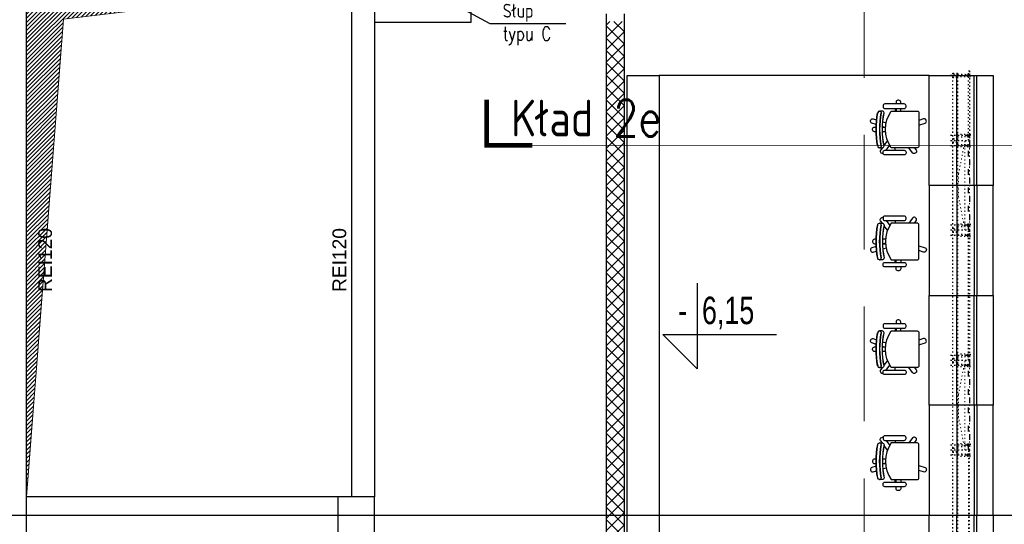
# Model space of a CAD drawing. Header units: centimetres. Extents: x -228435 to 56419, y -89367 to 477256.
# Tile 16 of 53: x -62815 to -52060, y 22900 to 28410. Entities that reach past the tile are written whole.
import ezdxf

# ---------------------------------------------------------------- set-up
doc = ezdxf.new("R2010")
doc.units = ezdxf.units.CM
doc.header["$LTSCALE"] = 50
for name, pattern in [('Balustrady$0$DASHED', [0.75, 0.5, -0.25]), ('CADVENT_HIDDEN', [0.8, 0.25, -0.55]), ('DASHDOT2', [12.7, 6.35, -3.175, 0, -3.175]), ('Kondygnacja -1$0$HIDDEN2', [4.7625, 3.175, -1.5875]), ('Osie rzutów$0$DASHDOT2', [12.7, 6.35, -3.175, 0, -3.175])]:
    doc.linetypes.add(name, pattern=pattern)
doc.layers.get('0').update_dxf_attribs({"color": 8})
for name, color, linetype in [('ARCH - OŚKI KONSTRUKCJI STALOWEJ', 8, 'DASHDOT2'), ('ARCH_KONSTRUKCJA', 8, 'Continuous'), ('ARCH_STOLARKA', 8, 'Continuous'), ('ARCH_SZKŁO', 8, 'Continuous'), ('ARCH_WIDOK_KONSTRUKCJA', 8, 'Continuous'), ('Kondygnacja -1$0$ARCH_INFO_KOTY_WYSOKOŚCIOWE_IST', 8, 'Continuous'), ('Kondygnacja -1$0$ARCH_INFO_KŁADY ŚCIAN', 8, 'Kondygnacja -1$0$HIDDEN2'), ('Kondygnacja -1$0$ARCH_INFO_ODPORNOŚĆ OGNIOWA', 8, 'Continuous'), ('Kondygnacja -1$0$ARCH_INFO_OPISY', 8, 'Continuous'), ('Kondygnacja -1$0$ARCH_MUROWANE', 8, 'Continuous'), ('Kondygnacja -1$0$ARCH_MUROWANE_IST', 8, 'Continuous'), ('Kondygnacja -1$0$ARCH_OKŁADZINA', 8, 'Continuous'), ('Kondygnacja -1$0$ARCH_WIDOK_IST', 8, 'Continuous'), ('Kondygnacja -1$0$ARCH_WYPOSAŻENIE_INNE', 8, 'Continuous'), ('Kondygnacja -1$0$ARCH_ŻELBET_IST', 8, 'Continuous'), ('Osie rzutów$0$ARCH_INFO_OSIE_IST', 8, 'Osie rzutów$0$DASHDOT2'), ('xrefs', 8, 'Continuous')]:
    doc.layers.add(name, color=color, linetype=linetype)
doc.layers.add('ARCH_WIDOK', color=8, linetype='Continuous', lineweight=13)
doc.layers.add('Kondygnacja -1$0$ARCH_WIDOK', color=8, linetype='Continuous', lineweight=13)
doc.styles.add('Kondygnacja -1$0$Arial', font='ARIAL.TTF')
doc.styles.add('Kondygnacja -1$0$Dimensions', font='ARIAL.TTF', dxfattribs={"width": 0.7})
doc.styles.add('Kondygnacja -1$0$ROMANS-50-CM', font='romans.shx', dxfattribs={"width": 0.8, "height": 10})
doc.styles.add('Kondygnacja -1$0$Standard', font='txt')
doc.dimstyles.new('Kondygnacja -1$0$ISO-25', dxfattribs={"dimtxt": 2.5, "dimasz": 2.5, "dimexe": 1.25, "dimexo": 0.625, "dimtad": 1, "dimtxsty": 'Kondygnacja -1$0$Standard', "dimcen": 2.5, "dimadec": 0, "dimazin": 0, "dimtfac": 1, "dimtmove": 0, "dimatfit": 3, "dimfxl": 0, "dimarcsym": 0})

# ---------------------------------------------------------------- blocks, each defined once
blk = doc.blocks.new('Kondygnacja -1$0$_Dot')
at = {"color": 0, "linetype": 'ByBlock', "lineweight": -2}
blk.add_line((-0.5, 0), (-1, 0), dxfattribs=at)
at = {"color": 0, "linetype": 'ByBlock', "const_width": 0.5}
blk.add_lwpolyline([(-0.25, 0, 1), (0.25, 0, 1)], format="xyb", close=True, dxfattribs=at)
blk = doc.blocks.new('Kondygnacja -1$0$Linie kładów ścian')
at = {"layer": 'Kondygnacja -1$0$ARCH_INFO_KŁADY ŚCIAN', "linetype": 'Continuous', "const_width": 5}
blk.add_lwpolyline([(6342.6, 7253.8), (6342.6, 7203.8), (6392.6, 7203.8)], dxfattribs=at)
at = {"layer": 'Kondygnacja -1$0$ARCH_INFO_KŁADY ŚCIAN', "ltscale": 10, "const_width": 1}
blk.add_lwpolyline([(6392.6, 7203.8), (8590.9, 7203.8)], dxfattribs=at)
at = {"layer": 'Kondygnacja -1$0$ARCH_INFO_KŁADY ŚCIAN', "insert": (6369.2, 7253.6), "char_height": 40, "width": 626.533, "attachment_point": 1, "style": 'Kondygnacja -1$0$ROMANS-50-CM'}
blk.add_mtext('Kład 2e', dxfattribs=at)
blk = doc.blocks.new('Kondygnacja -1$0$krzesło obrotowe')
at = {"ltscale": 2}
for p, q in [((3.6, 22.8), (3.6, 20)), ((3.6, -22.8), (3.6, -20))]:
    blk.add_line(p, q, dxfattribs=at)
for points in [[(-6.4, 27.8), (14.7, 27.8, -0.414214), (16.7, 25.8), (16.7, 24.8, -0.414214), (14.7, 22.8), (-6.4, 22.8, -0.414214), (-8.4, 24.8), (-8.4, 25.8, -0.414214)], [(-20.4, -20), (7.7, -20, 0.321296), (7.7, 20), (-20.4, 20, 0.414214), (-22.4, 18), (-22.4, -18, 0.414214), (-20.4, -20)], [(-6.4, -27.8), (14.7, -27.8, 0.414214), (16.7, -25.8), (16.7, -24.8, 0.414214), (14.7, -22.8), (-6.4, -22.8, 0.414214), (-8.4, -24.8), (-8.4, -25.8, 0.414214)]]:
    blk.add_lwpolyline(points, format="xyb", close=True, dxfattribs=at)
for points in [[(-2.5, 27.8), (-2.5, 29.9, -0.414214), (-0.5, 31.9), (0.5, 31.9, -0.414214), (2.5, 29.9), (2.5, 27.8)], [(-22.4, 4.6), (-29.2, 6.8, -0.414214), (-30.5, 9.3), (-30.2, 10.3, -0.414214), (-27.6, 11.6), (-22.4, 9.9)], [(17.7, 20), (20.7, 20, -0.333258), (22.6, 18.6, -0.0984), (22.6, -18.5, -0.339495), (20.7, -20), (17.7, -20, -0.414214), (15.7, -18, 0.097222), (15.7, 18, -0.414214), (17.7, 20, -0.982092)], [(20.7, 20, 0.414214), (18.7, 18, -0.097222), (18.7, -18, 0.414214), (20.7, -20, -1.018234)], [(24.3, 5.3), (29.1, 6.8, 0.414214), (30.4, 9.3), (30.1, 10.3, 0.414214), (27.6, 11.6), (23.9, 10.4)], [(24.4, -2.5), (26.1, -2.5, 0.414214), (28.1, -0.5), (28.1, 0.5, 0.414214), (26.1, 2.5), (24.4, 2.5)], [(-17.6, -20), (-19.5, -22.7, 0.414214), (-19.1, -25.5), (-18.3, -26.1, 0.414214), (-15.5, -25.6), (-11.4, -20)], [(17.5, -20), (19.5, -22.7, -0.414214), (19.1, -25.5), (18.2, -26.1, -0.218948), (16.6, -26.4)]]:
    blk.add_lwpolyline(points, format="xyb", dxfattribs=at)
for points in [[(-2.5, 20), (-2.5, 22.8)], [(2.5, 22.8), (2.5, 20)], [(17.1, 8.2), (13.4, 7)], [(17.4, 2.5), (14, 2.5)], [(14.1, 1.9), (17.4, 3)], [(14, -2.5), (17.4, -2.5)], [(13.4, -22.8), (9.4, -17.3)], [(11.9, -12.2), (15.8, -17.6)]]:
    blk.add_lwpolyline(points, dxfattribs=at)
for centre in [(-76, 0), (-73, 0), (-69, 0)]:
    blk.add_arc(centre, 93.4, 348.8941, 11.1059, dxfattribs=at)
blk = doc.blocks.new('stanawisko rejestr')
at = {"layer": 'Kondygnacja -1$0$ARCH_WYPOSAŻENIE_INNE'}
for points in [[(-70, 120), (0, 120), (0, 0), (-70, 0), (-70, 120)], [(-40, 0), (-40, 120)], [(-21, 0), (-21, 120)], [(-18, 0), (-18, 120)], [(-70, -120), (0, -120), (0, 0), (-70, 0), (-70, -120)], [(-40, 0), (-40, -120)], [(-21, 0), (-21, -120)], [(-18, 0), (-18, -120)]]:
    blk.add_lwpolyline(points, dxfattribs=at)
at = {"layer": 'Kondygnacja -1$0$ARCH_WYPOSAŻENIE_INNE', "xscale": -1}
blk.add_blockref('Kondygnacja -1$0$krzesło obrotowe', (-103.7, 61.2), dxfattribs=at)
at = {"layer": 'Kondygnacja -1$0$ARCH_WYPOSAŻENIE_INNE', "rotation": 180}
blk.add_blockref('Kondygnacja -1$0$krzesło obrotowe', (-103.7, -61.2), dxfattribs=at)
blk = doc.blocks.new('Osie rzutów')
at = {"layer": 'Osie rzutów$0$ARCH_INFO_OSIE_IST', "ltscale": 10}
for p, q in [((6200, 12510), (6200, 4800)), ((6200, 12510), (6200, 4571.18)), ((6260, 12510), (6260, 4623.26)), ((6860, 12510), (6860, 4623.26)), ((4436.04, 6800), (15156.54, 6800))]:
    blk.add_line(p, q, dxfattribs=at)

msp = doc.modelspace()

# ---------------------------------------------------------------- hatches: boundary and pattern name
at = {"layer": 'Kondygnacja -1$0$ARCH_MUROWANE', "linetype": 'Continuous', "lineweight": -3}
h = msp.add_hatch(dxfattribs=at)
h.set_pattern_fill('ANSI37', color=256, scale=30, style=0)
h.set_pattern_definition([(45, (-121140, -45000), (-67.35192, 67.35192), []), (135, (-121140, -45000), (-67.35192, -67.35192), [])])
h.paths.add_polyline_path([(-56410, 17608), (-56210, 17608), (-56210, 28392), (-56410, 28392)], flags=0)
at = {"layer": 'Kondygnacja -1$0$ARCH_WIDOK'}
h = msp.add_hatch(dxfattribs=at)
h.set_pattern_fill('ANSI31', color=256, scale=10, angle=-180, style=0)
h.set_pattern_definition([(225, (-121140, -39000), (22.45064, -22.45064), [])])
h.paths.add_polyline_path([(-62740, 23200), (-62740, 28800), (-59140, 28800), (-62335.997, 28415.735)])

# ---------------------------------------------------------------- linework, layer by layer
at = {"linetype": 'Balustrady$0$DASHED', "lineweight": 20, "ltscale": 50}
msp.add_lwpolyline([(-53592.361, 52511.04), (-51070.214, 52511.04), (-51070.214, 5276.801), (-53592.361, 5276.801)], close=True, dxfattribs=at)
at = {"layer": 'ARCH - OŚKI KONSTRUKCJI STALOWEJ', "linetype": 'CADVENT_HIDDEN'}
for p, q in [((-52434, 27800, 0), (-52646.884, 27800, 0)), ((-52434, 27144, 0), (-52646.884, 27144, 0)), ((-52434, 27089, 0), (-52646.884, 27089, 0)), ((-52434, 27034, 0), (-52646.884, 27034, 0)), ((-52434, 26165, 0), (-52646.884, 26165, 0)), ((-52434, 26110, 0), (-52646.884, 26110, 0)), ((-52434, 26055, 0), (-52646.884, 26055, 0)), ((-52434, 24744, 0), (-52646.884, 24744, 0)), ((-52434, 24689, 0), (-52646.884, 24689, 0)), ((-52434, 24634, 0), (-52646.884, 24634, 0)), ((-52434, 23765, 0), (-52646.884, 23765, 0)), ((-52434, 23710, 0), (-52646.884, 23710, 0)), ((-52434, 23655, 0), (-52646.884, 23655, 0))]:
    msp.add_line(p, q, dxfattribs=at)
at = {"layer": 'ARCH_KONSTRUKCJA', "linetype": 'CADVENT_HIDDEN', "elevation": 0}
for points in [[(-52622.2, 27825), (-52572.2, 27825), (-52572.2, 27775), (-52622.2, 27775)], [(-52617.2, 27820), (-52577.2, 27820), (-52577.2, 27780), (-52617.2, 27780)], [(-52622.2, 27114), (-52572.2, 27114), (-52572.2, 27064), (-52622.2, 27064)], [(-52622.2, 27114), (-52572.2, 27114), (-52572.2, 27064), (-52622.2, 27064)], [(-52617.2, 27109), (-52577.2, 27109), (-52577.2, 27069), (-52617.2, 27069)], [(-52617.2, 27109), (-52577.2, 27109), (-52577.2, 27069), (-52617.2, 27069)], [(-52622.2, 26135), (-52572.2, 26135), (-52572.2, 26085), (-52622.2, 26085)], [(-52622.2, 26135), (-52572.2, 26135), (-52572.2, 26085), (-52622.2, 26085)], [(-52617.2, 26130), (-52577.2, 26130), (-52577.2, 26090), (-52617.2, 26090)], [(-52617.2, 26130), (-52577.2, 26130), (-52577.2, 26090), (-52617.2, 26090)], [(-52622.2, 24714), (-52572.2, 24714), (-52572.2, 24664), (-52622.2, 24664)], [(-52622.2, 24714), (-52572.2, 24714), (-52572.2, 24664), (-52622.2, 24664)], [(-52617.2, 24709), (-52577.2, 24709), (-52577.2, 24669), (-52617.2, 24669)], [(-52617.2, 24709), (-52577.2, 24709), (-52577.2, 24669), (-52617.2, 24669)], [(-52622.2, 23735), (-52572.2, 23735), (-52572.2, 23685), (-52622.2, 23685)], [(-52622.2, 23735), (-52572.2, 23735), (-52572.2, 23685), (-52622.2, 23685)], [(-52617.2, 23730), (-52577.2, 23730), (-52577.2, 23690), (-52617.2, 23690)], [(-52617.2, 23730), (-52577.2, 23730), (-52577.2, 23690), (-52617.2, 23690)]]:
    msp.add_lwpolyline(points, close=True, dxfattribs=at)
at = {"layer": 'ARCH_STOLARKA', "linetype": 'CADVENT_HIDDEN'}
for p, q in [((-52434, 27800, 0), (-52484.737, 27800, 0)), ((-52434, 27144, 0), (-52484.737, 27144, 0)), ((-52434, 27034, 0), (-52484.737, 27034, 0)), ((-52434, 26165, 0), (-52484.737, 26165, 0)), ((-52434, 26055, 0), (-52484.737, 26055, 0)), ((-52434, 24744, 0), (-52484.737, 24744, 0)), ((-52434, 24634, 0), (-52484.737, 24634, 0)), ((-52434, 23765, 0), (-52484.737, 23765, 0)), ((-52434, 23655, 0), (-52484.737, 23655, 0))]:
    msp.add_line(p, q, dxfattribs=at)
for points in [[(-52572.182, 27813.183), (-52571.701, 27814.043), (-52486.365, 27814.037), (-52485.866, 27813.207), (-52485.884, 27786.897), (-52486.384, 27786.037), (-52571.72, 27786.043), (-52572.2, 27786.903)], [(-52453, 27813.583), (-52452, 27813.583), (-52452, 27786.417), (-52453, 27786.417)], [(-52439, 27813.583), (-52440, 27813.583), (-52440, 27786.417), (-52439, 27786.417)]]:
    msp.add_lwpolyline(points, dxfattribs=at)
for points, elevation in [([(-52458, 27794.017), (-52485.879, 27794.017)], -1951.029), ([(-52458, 27806.017), (-52485.871, 27806.017)], -1951.029), ([(-52572.182, 27130.817), (-52571.701, 27129.957), (-52486.365, 27129.963), (-52485.866, 27130.793), (-52485.884, 27157.103), (-52486.384, 27157.963), (-52571.72, 27157.957), (-52572.2, 27157.097)], 0), ([(-52458, 27149.983), (-52485.879, 27149.983)], -1951.029), ([(-52458, 27137.983), (-52485.871, 27137.983)], -1951.029), ([(-52453, 27130.417), (-52452, 27130.417), (-52452, 27157.583), (-52453, 27157.583)], 0), ([(-52439, 27130.417), (-52440, 27130.417), (-52440, 27157.583), (-52439, 27157.583)], 0), ([(-52572.182, 27047.183), (-52571.701, 27048.043), (-52486.365, 27048.037), (-52485.866, 27047.207), (-52485.884, 27020.897), (-52486.384, 27020.037), (-52571.72, 27020.043), (-52572.2, 27020.903)], 0), ([(-52458, 27028.017), (-52485.879, 27028.017)], -1951.029), ([(-52458, 27040.017), (-52485.871, 27040.017)], -1951.029), ([(-52453, 27047.583), (-52452, 27047.583), (-52452, 27020.417), (-52453, 27020.417)], 0), ([(-52439, 27047.583), (-52440, 27047.583), (-52440, 27020.417), (-52439, 27020.417)], 0), ([(-52572.182, 26151.817), (-52571.701, 26150.957), (-52486.365, 26150.963), (-52485.866, 26151.793), (-52485.884, 26178.103), (-52486.384, 26178.963), (-52571.72, 26178.957), (-52572.2, 26178.097)], 0), ([(-52458, 26170.983), (-52485.879, 26170.983)], -1951.029), ([(-52458, 26158.983), (-52485.871, 26158.983)], -1951.029), ([(-52453, 26151.417), (-52452, 26151.417), (-52452, 26178.583), (-52453, 26178.583)], 0), ([(-52439, 26151.417), (-52440, 26151.417), (-52440, 26178.583), (-52439, 26178.583)], 0), ([(-52572.182, 26068.183), (-52571.701, 26069.043), (-52486.365, 26069.037), (-52485.866, 26068.207), (-52485.884, 26041.897), (-52486.384, 26041.037), (-52571.72, 26041.043), (-52572.2, 26041.903)], 0), ([(-52458, 26049.017), (-52485.879, 26049.017)], -1951.029), ([(-52458, 26061.017), (-52485.871, 26061.017)], -1951.029), ([(-52453, 26068.583), (-52452, 26068.583), (-52452, 26041.417), (-52453, 26041.417)], 0), ([(-52439, 26068.583), (-52440, 26068.583), (-52440, 26041.417), (-52439, 26041.417)], 0), ([(-52572.182, 24730.817), (-52571.701, 24729.957), (-52486.365, 24729.963), (-52485.866, 24730.793), (-52485.884, 24757.103), (-52486.384, 24757.963), (-52571.72, 24757.957), (-52572.2, 24757.097)], 0), ([(-52458, 24749.983), (-52485.879, 24749.983)], -1951.029), ([(-52458, 24737.983), (-52485.871, 24737.983)], -1951.029), ([(-52453, 24730.417), (-52452, 24730.417), (-52452, 24757.583), (-52453, 24757.583)], 0), ([(-52439, 24730.417), (-52440, 24730.417), (-52440, 24757.583), (-52439, 24757.583)], 0), ([(-52572.182, 24647.183), (-52571.701, 24648.043), (-52486.365, 24648.037), (-52485.866, 24647.207), (-52485.884, 24620.897), (-52486.384, 24620.037), (-52571.72, 24620.043), (-52572.2, 24620.903)], 0), ([(-52458, 24628.017), (-52485.879, 24628.017)], -1951.029), ([(-52458, 24640.017), (-52485.871, 24640.017)], -1951.029), ([(-52453, 24647.583), (-52452, 24647.583), (-52452, 24620.417), (-52453, 24620.417)], 0), ([(-52439, 24647.583), (-52440, 24647.583), (-52440, 24620.417), (-52439, 24620.417)], 0), ([(-52572.182, 23751.817), (-52571.701, 23750.957), (-52486.365, 23750.963), (-52485.866, 23751.793), (-52485.884, 23778.103), (-52486.384, 23778.963), (-52571.72, 23778.957), (-52572.2, 23778.097)], 0), ([(-52458, 23770.983), (-52485.879, 23770.983)], -1951.029), ([(-52453, 23751.417), (-52452, 23751.417), (-52452, 23778.583), (-52453, 23778.583)], 0), ([(-52439, 23751.417), (-52440, 23751.417), (-52440, 23778.583), (-52439, 23778.583)], 0), ([(-52572.182, 23668.183), (-52571.701, 23669.043), (-52486.365, 23669.037), (-52485.866, 23668.207), (-52485.884, 23641.897), (-52486.384, 23641.037), (-52571.72, 23641.043), (-52572.2, 23641.903)], 0), ([(-52458, 23758.983), (-52485.871, 23758.983)], -1951.029), ([(-52458, 23661.017), (-52485.871, 23661.017)], -1951.029), ([(-52453, 23668.583), (-52452, 23668.583), (-52452, 23641.417), (-52453, 23641.417)], 0), ([(-52439, 23668.583), (-52440, 23668.583), (-52440, 23641.417), (-52439, 23641.417)], 0), ([(-52458, 23649.017), (-52485.879, 23649.017)], -1951.029)]:
    msp.add_lwpolyline(points, dxfattribs=dict(at, elevation=elevation))
at = {"layer": 'ARCH_STOLARKA', "linetype": 'CADVENT_HIDDEN', "elevation": 0}
for points in [[(-52453, 27785), (-52458, 27785), (-52458, 27815), (-52453, 27815)], [(-52439, 27785), (-52434, 27785), (-52434, 27815), (-52439, 27815)], [(-52453, 27159), (-52458, 27159), (-52458, 27129), (-52453, 27129)], [(-52439, 27159), (-52434, 27159), (-52434, 27129), (-52439, 27129)], [(-52453, 27019), (-52458, 27019), (-52458, 27049), (-52453, 27049)], [(-52439, 27019), (-52434, 27019), (-52434, 27049), (-52439, 27049)], [(-52453, 26180), (-52458, 26180), (-52458, 26150), (-52453, 26150)], [(-52439, 26180), (-52434, 26180), (-52434, 26150), (-52439, 26150)], [(-52453, 26040), (-52458, 26040), (-52458, 26070), (-52453, 26070)], [(-52439, 26040), (-52434, 26040), (-52434, 26070), (-52439, 26070)], [(-52453, 24759), (-52458, 24759), (-52458, 24729), (-52453, 24729)], [(-52439, 24759), (-52434, 24759), (-52434, 24729), (-52439, 24729)], [(-52453, 24619), (-52458, 24619), (-52458, 24649), (-52453, 24649)], [(-52439, 24619), (-52434, 24619), (-52434, 24649), (-52439, 24649)], [(-52453, 23780), (-52458, 23780), (-52458, 23750), (-52453, 23750)], [(-52439, 23780), (-52434, 23780), (-52434, 23750), (-52439, 23750)], [(-52453, 23640), (-52458, 23640), (-52458, 23670), (-52453, 23670)], [(-52439, 23640), (-52434, 23640), (-52434, 23670), (-52439, 23670)]]:
    msp.add_lwpolyline(points, close=True, dxfattribs=at)
at = {"layer": 'ARCH_SZKŁO', "linetype": 'CADVENT_HIDDEN'}
for points in [[(-52452, 27850), (-52440, 27850), (-52440, 27094), (-52452, 27094)], [(-52452, 26105), (-52440, 26105), (-52440, 24694), (-52452, 24694)], [(-52452, 22293.98), (-52440, 22293.98), (-52440, 23703.981), (-52452, 23703.981)]]:
    msp.add_lwpolyline(points, close=True, dxfattribs=at)
at = {"layer": 'ARCH_SZKŁO', "linetype": 'CADVENT_HIDDEN', "ltscale": 5}
for points in [[(-52452, 27084), (-52440, 27084), (-52440, 26115), (-52452, 26115)], [(-52452, 24684), (-52440, 24684), (-52440, 23713.981), (-52452, 23713.981)]]:
    msp.add_lwpolyline(points, close=True, dxfattribs=at)
at = {"layer": 'ARCH_WIDOK', "linetype": 'CADVENT_HIDDEN', "elevation": 0}
for points in [[(-52490, 26114), (-52559.301, 26475.5), (-52559.301, 26725.5), (-52490, 27085)], [(-52490, 23712.981), (-52559.301, 24066.604), (-52559.301, 24316.604), (-52490, 24685)]]:
    msp.add_lwpolyline(points, dxfattribs=at)
for points in [[(-52440, 27085), (-52490, 27085), (-52490, 26114), (-52440, 26114)], [(-52440, 24685), (-52490, 24685), (-52490, 23712.981), (-52440, 23712.981)]]:
    msp.add_lwpolyline(points, close=True, dxfattribs=at)
at = {"layer": 'ARCH_WIDOK_KONSTRUKCJA', "linetype": 'CADVENT_HIDDEN', "elevation": 0}
msp.add_lwpolyline([(-52572.2, 18175), (-52622.2, 18175), (-52622.2, 27825), (-52572.2, 27825)], close=True, dxfattribs=at)
at = {"layer": 'Kondygnacja -1$0$ARCH_INFO_KOTY_WYSOKOŚCIOWE_IST'}
msp.add_lwpolyline([(-55414.22, 25533.118), (-55414.22, 24596.25), (-55789.22, 24971.25), (-54546.748, 24971.25)], dxfattribs=at)
at = {"layer": 'Kondygnacja -1$0$ARCH_MUROWANE', "linetype": 'Continuous', "lineweight": -3}
for p, q in [((-56410, 28475), (-56410, 17525)), ((-56210, 17525), (-56210, 28475))]:
    msp.add_line(p, q, dxfattribs=at)
at = {"layer": 'Kondygnacja -1$0$ARCH_MUROWANE_IST', "ltscale": 4}
for p, q in [((-62740, 19310), (-62740, 38820)), ((-59190, 28800), (-59190, 23200)), ((-58940, 28800), (-58940, 23200))]:
    msp.add_line(p, q, dxfattribs=at)
at = {"layer": 'Kondygnacja -1$0$ARCH_OKŁADZINA'}
msp.add_lwpolyline([(-58940, 29620), (-57885.391, 29620), (-57885.391, 28380), (-58940, 28380)], dxfattribs=at)
at = {"layer": 'Kondygnacja -1$0$ARCH_WIDOK'}
msp.add_lwpolyline([(-62740, 23200), (-62740, 28800), (-59140, 28800), (-62335.997, 28415.735), (-62740, 23200)], dxfattribs=at)
at = {"layer": 'Kondygnacja -1$0$ARCH_WIDOK_IST'}
msp.add_line((-59340, 23200), (-62740, 23200), dxfattribs=at)
at = {"layer": 'Kondygnacja -1$0$ARCH_WYPOSAŻENIE_INNE'}
msp.add_lwpolyline([(-56180, 27800), (-55830, 27800), (-55830, 18200), (-56180, 18200)], close=True, dxfattribs=at)
msp.add_lwpolyline([(-52880, 27800), (-55830, 27800)], dxfattribs=at)
at = {"layer": 'Kondygnacja -1$0$ARCH_ŻELBET_IST', "ltscale": 4}
msp.add_lwpolyline([(-59340, 22800), (-58940, 22800), (-58940, 23200), (-59340, 23200)], close=True, dxfattribs=at)

# ---------------------------------------------------------------- block references
at = {"layer": 'Kondygnacja -1$0$ARCH_INFO_KŁADY ŚCIAN', "xscale": 10, "yscale": 10, "zscale": 10}
msp.add_blockref('Kondygnacja -1$0$Linie kładów ścian', (-121140, -45000), dxfattribs=at)
at = {"layer": 'Osie rzutów$0$ARCH_INFO_OSIE_IST', "xscale": 10, "yscale": 10, "zscale": 10}
msp.add_blockref('Osie rzutów', (-121140, -45000), dxfattribs=at)
at = {"layer": 'xrefs', "xscale": -10, "yscale": 10, "zscale": 10, "rotation": 180}
for p in [(-52180, 26600), (-52180, 21800)]:
    msp.add_blockref('stanawisko rejestr', p, dxfattribs=at)
at = {"layer": 'xrefs', "xscale": 10, "yscale": 10, "zscale": 10}
msp.add_blockref('stanawisko rejestr', (-52180, 24200), dxfattribs=at)

# ---------------------------------------------------------------- texts
at = {"layer": 'Kondygnacja -1$0$ARCH_INFO_KOTY_WYSOKOŚCIOWE_IST', "insert": (-55206.932, 25207.776), "char_height": 300, "attachment_point": 5, "style": 'Kondygnacja -1$0$Dimensions'}
msp.add_mtext('-  6,15', dxfattribs=at)
at = {"layer": 'Kondygnacja -1$0$ARCH_INFO_ODPORNOŚĆ OGNIOWA', "char_height": 150, "width": 533.32525, "attachment_point": 5, "rotation": 90, "style": 'Kondygnacja -1$0$Arial'}
for insert in [(-62535.835, 25785.625), (-59322.322, 25785.625)]:
    msp.add_mtext('REI120', dxfattribs=dict(at, insert=insert))
at = {"layer": 'Kondygnacja -1$0$ARCH_INFO_OPISY', "insert": (-57538.417, 28583.454), "char_height": 150, "width": 6265.3268, "attachment_point": 1, "style": 'Kondygnacja -1$0$ROMANS-50-CM'}
msp.add_mtext('Słup \\Ptypu C', dxfattribs=at)

# ---------------------------------------------------------------- leaders
at = {"layer": 'Kondygnacja -1$0$ARCH_INFO_OPISY'}
msp.add_leader([(-58185, 28645), (-57678.996, 28368.128), (-56849.859, 28368.128)], dimstyle='Kondygnacja -1$0$ISO-25', override={"dimscale": 5, "dimasz": 2, "dimtad": 0, "dimldrblk": 'Kondygnacja -1$0$_Dot'}, dxfattribs=at)

doc.saveas('drawing.dxf')
